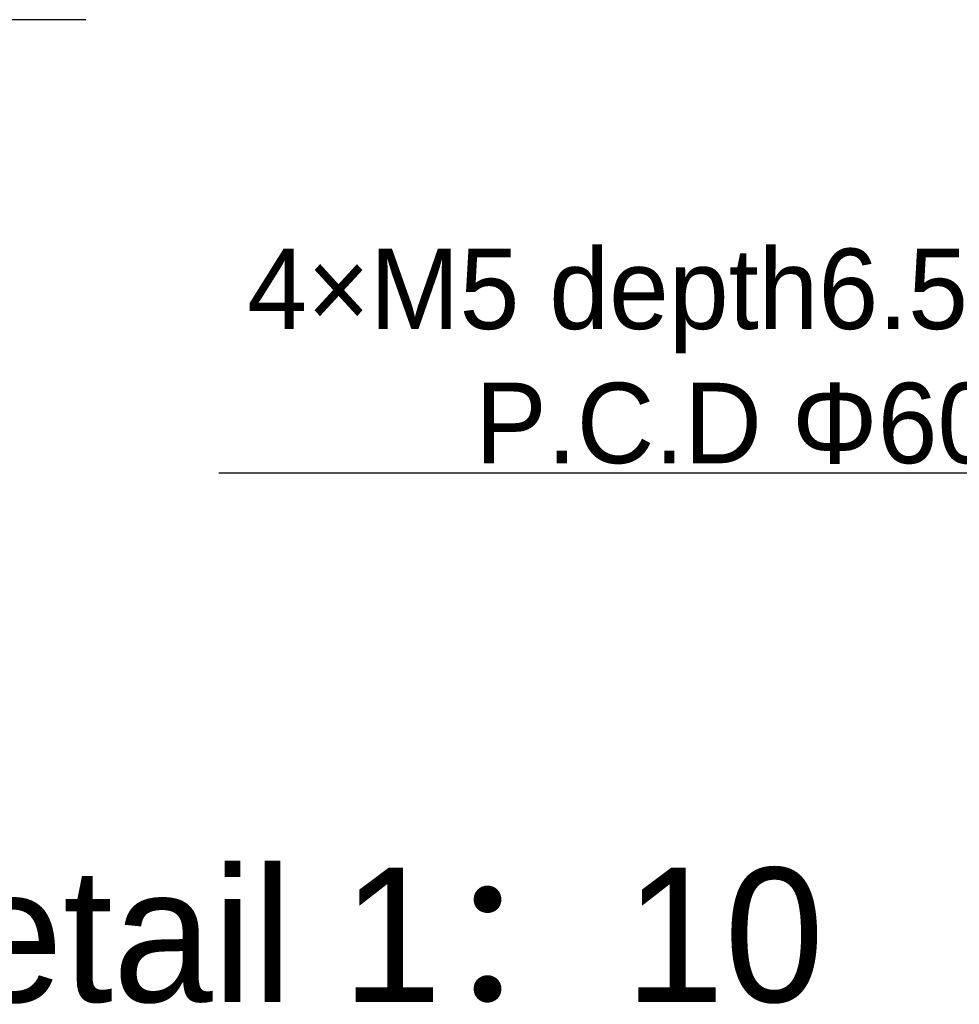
# Model space of a CAD drawing. Header units: millimetres. Extents: x 5828 to 6704, y 123 to 421.
# Tile 163 of 256: x 6375 to 6393, y 348 to 366. Entities that reach past the tile are written whole.
import ezdxf
from ezdxf import colors
from ezdxf.entities.mleader import LeaderData, LeaderLine
from ezdxf.math import Vec2, Vec3

# ---------------------------------------------------------------- set-up
doc = ezdxf.new("R2010")
doc.units = ezdxf.units.MM
doc.linetypes.add('CENTER', pattern=[0.6, 0.375, -0.075, 0.075, -0.075])
for name, color, linetype in [('中心线', 7, 'Continuous'), ('外形图', 7, 'Continuous'), ('多重引线', 7, 'Continuous')]:
    doc.layers.add(name, color=color, linetype=linetype)
doc.styles.get("Standard").update_dxf_attribs({"font": 'msyh.ttc'})

msp = doc.modelspace()

# ---------------------------------------------------------------- linework, layer by layer
at = {"layer": '中心线', "linetype": 'CENTER', "ltscale": 5}
msp.add_line((6376.6977, 365.9796), (6359.4099, 365.9796), dxfattribs=at)

# ---------------------------------------------------------------- texts
at = {"layer": '外形图', "insert": (6371.9999, 350.1709), "char_height": 2.5, "width": 21.853135, "attachment_point": 1}
msp.add_mtext('{\\fAlibaba PuHuiTi 3.0 65 Medium|b0|i0|c134|p18;Detail 1：10}', dxfattribs=at)

# ---------------------------------------------------------------- leaders
at = {"layer": '多重引线'}
ml = msp.add_multileader_mtext('Standard', dxfattribs=at)
ml.set_content('\\pxqc;{\\fAlibaba PuHuiTi 3.0 65 Medium|b0|i0|c134|p18;4×M5 depth6.5 EQS\\PP.C.D \\C256;Φ60}')
ml.set_leader_properties()
ml.build(insert=Vec2(0, 0))
ml.multileader.update_dxf_attribs({"text_left_attachment_type": 5, "text_right_attachment_type": 5, "dogleg_length": 2.7778, "arrow_head_size": 1.25})
ctx = ml.context
ctx.base_point, ctx.char_height, ctx.arrow_head_size, ctx.landing_gap_size, ctx.plane_origin = Vec3(6378.412, 357.527), 1.5, 1.25, 0.5, Vec3(6405.8514, 368.1009)
ctx.left_attachment, ctx.right_attachment, ctx.text_align_type = 5, 5, 1
notes = []
notes.append((ctx, [(0, (1, 1, 0), (6402.014, 357.527), (-1, 0), 2.7778, [(0, [(6405.8514, 363.8582)], 0, [])])]))
ctx.mtext.insert, ctx.mtext.alignment, ctx.mtext.flow_direction = Vec3(6388.8241, 361.7128), 2, 5
for ctx, leaders in notes:
    for number, flags, end, landing, length, lines in leaders:
        leader = LeaderData()
        leader.index, (leader.has_last_leader_line, leader.has_dogleg_vector, leader.attachment_direction) = number, flags
        leader.last_leader_point, leader.dogleg_vector, leader.dogleg_length = Vec3(end), Vec3(landing), length
        for number, points, colour, breaks in lines:
            line = LeaderLine()
            line.index, line.vertices, line.color, line.breaks = number, Vec3.list(points), colors.encode_raw_color(colour), breaks
            leader.lines.append(line)
        ctx.leaders.append(leader)

doc.saveas('drawing.dxf')
